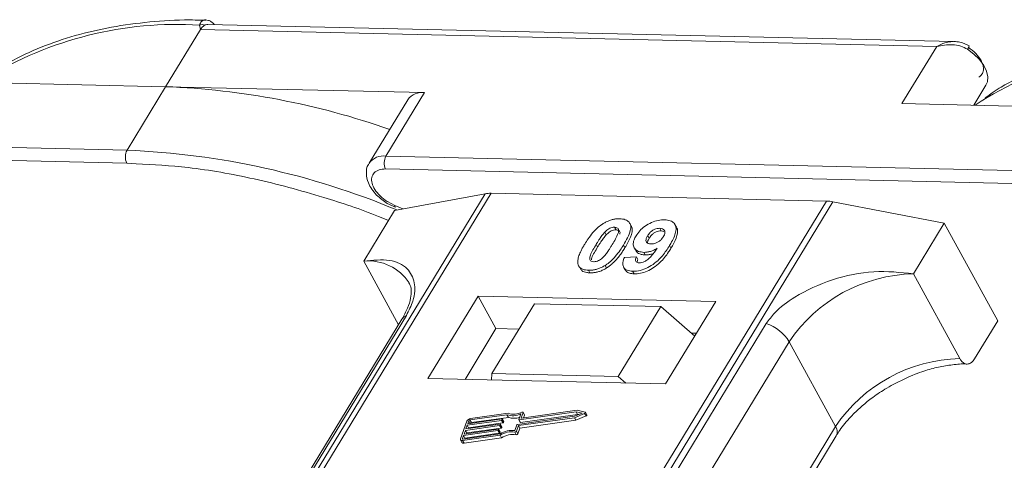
# Model space of a CAD drawing. Header units: millimetres. Extents: x 2205 to 3679, y 833 to 1866.
# Tile 58 of 86: x 3135 to 3183, y 1784 to 1805. Entities that reach past the tile are written whole.
import ezdxf

# ---------------------------------------------------------------- set-up
doc = ezdxf.new("R2010")
doc.units = ezdxf.units.MM

msp = doc.modelspace()

# ---------------------------------------------------------------- linework, layer by layer
at = {"color": 7, "linetype": 'Continuous', "lineweight": 15}
for p, q in [((3142.19, 1802.036), (3143.871, 1804.799)), ((3143.871, 1804.799), (3143.834, 1805.017)), ((3143.871, 1804.799), (3179.479, 1803.981)), ((3180.306, 1804.22), (3144.236, 1805.048)), ((3179.479, 1803.981), (3177.798, 1801.219)), ((3129.671, 1802.324), (3142.19, 1802.036)), ((3142.19, 1802.036), (3140.323, 1798.967)), ((3154.709, 1801.749), (3142.19, 1802.036)), ((3152.842, 1798.68), (3154.709, 1801.749)), ((3181.267, 1801.14), (3181.859, 1802.113)), ((3153.895, 1801.403), (3152.028, 1798.334)), ((3181.627, 1801.344), (3181.331, 1801.138)), ((3177.798, 1801.219), (3190.317, 1800.932)), ((3140.323, 1798.967), (3104.715, 1799.784)), ((3104.701, 1799.162), (3140.308, 1798.345)), ((3188.449, 1797.863), (3152.842, 1798.68)), ((3140.308, 1798.345), (3140.763, 1798.312)), ((3152.827, 1798.058), (3188.435, 1797.241)), ((3157.641, 1796.862), (3135.961, 1761.232)), ((3136.23, 1761.226), (3157.927, 1796.883)), ((3174.144, 1796.511), (3152.447, 1760.854)), ((3153.264, 1796.056), (3157.641, 1796.862)), ((3157.927, 1796.883), (3174.144, 1796.511)), ((3153.264, 1796.056), (3151.77, 1793.601)), ((3152.78, 1760.846), (3174.46, 1796.476)), ((3152.907, 1796.392), (3153.301, 1796.216)), ((3153.276, 1796.297), (3152.913, 1796.484)), ((3153.654, 1796.128), (3153.276, 1796.297)), ((3174.46, 1796.476), (3179.842, 1795.446)), ((3163.903, 1795.243), (3163.972, 1795.116)), ((3164.701, 1795.313), (3164.632, 1795.439)), ((3166.157, 1795.066), (3166.088, 1795.192)), ((3166.157, 1795.066), (3166.285, 1795.041)), ((3166.888, 1795.248), (3166.819, 1795.374)), ((3178.348, 1792.991), (3179.842, 1795.446)), ((3179.842, 1795.446), (3182.428, 1790.718)), ((3163.431, 1795.009), (3163.5, 1794.883)), ((3165.503, 1794.833), (3165.572, 1794.707)), ((3163.009, 1794.418), (3163.078, 1794.292)), ((3164.401, 1794.257), (3164.332, 1794.383)), ((3164.849, 1794.253), (3164.918, 1794.127)), ((3166.624, 1794.227), (3166.555, 1794.353)), ((3164.373, 1793.775), (3164.957, 1793.814)), ((3164.957, 1793.814), (3165.026, 1793.688)), ((3165.314, 1794.029), (3165.383, 1793.903)), ((3151.77, 1793.601), (3153.452, 1790.526)), ((3162.214, 1793.302), (3162.283, 1793.176)), ((3162.639, 1793.165), (3162.708, 1793.039)), ((3163.446, 1793.399), (3163.515, 1793.273)), ((3164.338, 1793.309), (3164.407, 1793.183)), ((3164.772, 1793.116), (3164.841, 1792.99)), ((3180.589, 1788.894), (3178.348, 1792.991)), ((3157.301, 1791.918), (3154.873, 1787.929)), ((3168.794, 1791.655), (3157.301, 1791.918)), ((3157.301, 1791.918), (3158.163, 1790.342)), ((3160.024, 1791.545), (3157.969, 1788.169)), ((3166.129, 1791.405), (3160.024, 1791.545)), ((3164.075, 1788.029), (3166.129, 1791.405)), ((3166.129, 1791.405), (3167.774, 1789.977)), ((3166.366, 1787.665), (3168.794, 1791.655)), ((3153.617, 1790.796), (3138.304, 1765.63)), ((3138.518, 1765.817), (3153.831, 1790.982)), ((3171.235, 1790.583), (3155.922, 1765.417)), ((3158.163, 1790.342), (3156.67, 1787.887)), ((3159.276, 1790.317), (3158.163, 1790.342)), ((3181.308, 1788.877), (3182.428, 1790.718)), ((3167.86, 1790.12), (3167.603, 1790.126)), ((3157.03, 1764.54), (3172.343, 1789.706)), ((3174.584, 1785.608), (3172.343, 1789.706)), ((3154.873, 1787.929), (3166.366, 1787.665)), ((3157.969, 1788.169), (3157.946, 1787.858)), ((3164.075, 1788.029), (3157.969, 1788.169)), ((3164.443, 1787.709), (3164.075, 1788.029)), ((3158.694, 1786.18), (3156.906, 1785.926)), ((3158.748, 1786.255), (3156.931, 1785.997)), ((3156.975, 1785.8), (3158.763, 1786.053)), ((3158.763, 1786.053), (3158.694, 1786.18)), ((3159.207, 1785.714), (3161.966, 1786.106)), ((3159.25, 1785.653), (3161.96, 1786.037)), ((3159.267, 1785.941), (3159.365, 1786.215)), ((3162.043, 1786.319), (3159.283, 1785.927)), ((3159.352, 1785.801), (3162.112, 1786.192)), ((3159.384, 1786.025), (3159.476, 1786.282)), ((3159.392, 1786.011), (3159.384, 1786.025)), ((3162.087, 1786.392), (3159.4, 1786.011)), ((3159.545, 1786.174), (3159.476, 1786.3)), ((3159.476, 1786.282), (3159.545, 1786.156)), ((3159.498, 1786.025), (3159.545, 1786.156)), ((3161.96, 1786.037), (3162.451, 1786.245)), ((3162.028, 1785.911), (3161.96, 1786.037)), ((3161.966, 1786.106), (3162.328, 1786.258)), ((3162.028, 1785.911), (3162.52, 1786.119)), ((3162.328, 1786.258), (3162.043, 1786.319)), ((3162.112, 1786.192), (3162.043, 1786.319)), ((3162.475, 1786.31), (3162.087, 1786.392)), ((3162.112, 1786.192), (3162.152, 1786.184)), ((3162.451, 1786.245), (3162.52, 1786.119)), ((3162.559, 1786.173), (3162.49, 1786.299)), ((3156.756, 1785.871), (3156.45, 1785.02)), ((3158.342, 1785.658), (3156.682, 1785.423)), ((3156.707, 1785.494), (3158.367, 1785.729)), ((3156.771, 1785.671), (3156.707, 1785.494)), ((3158.431, 1785.907), (3156.771, 1785.671)), ((3156.84, 1785.545), (3156.771, 1785.671)), ((3156.796, 1785.742), (3158.457, 1785.978)), ((3156.847, 1785.884), (3156.796, 1785.742)), ((3156.828, 1785.511), (3156.84, 1785.545)), ((3156.84, 1785.545), (3158.5, 1785.781)), ((3156.916, 1785.759), (3156.847, 1785.884)), ((3156.906, 1785.926), (3156.975, 1785.8)), ((3158.411, 1785.532), (3158.342, 1785.658)), ((3158.384, 1785.715), (3158.371, 1785.679)), ((3158.44, 1785.553), (3158.371, 1785.679)), ((3158.453, 1785.598), (3158.384, 1785.724)), ((3158.453, 1785.589), (3158.384, 1785.715)), ((3158.5, 1785.781), (3158.431, 1785.907)), ((3158.44, 1785.553), (3158.453, 1785.589)), ((3158.473, 1785.963), (3158.46, 1785.928)), ((3158.529, 1785.802), (3158.46, 1785.928)), ((3158.542, 1785.846), (3158.473, 1785.972)), ((3158.542, 1785.837), (3158.473, 1785.963)), ((3158.529, 1785.802), (3158.542, 1785.837)), ((3159.079, 1785.419), (3159.178, 1785.693)), ((3159.152, 1785.378), (3159.25, 1785.653)), ((3159.319, 1785.527), (3159.25, 1785.653)), ((3159.267, 1785.932), (3159.336, 1785.806)), ((3159.352, 1785.801), (3159.283, 1785.927)), ((3159.319, 1785.527), (3162.028, 1785.911)), ((3174.584, 1785.608), (3159.424, 1760.694)), ((3156.592, 1785.174), (3156.542, 1785.033)), ((3156.549, 1784.933), (3158.366, 1785.191)), ((3156.575, 1785.004), (3158.363, 1785.257)), ((3158.253, 1785.41), (3156.592, 1785.174)), ((3156.661, 1785.048), (3156.592, 1785.174)), ((3156.618, 1785.245), (3158.278, 1785.481)), ((3156.682, 1785.423), (3156.618, 1785.245)), ((3156.618, 1784.807), (3158.435, 1785.065)), ((3156.661, 1785.048), (3158.322, 1785.284)), ((3156.751, 1785.297), (3156.682, 1785.423)), ((3156.738, 1785.262), (3156.751, 1785.297)), ((3156.751, 1785.297), (3158.411, 1785.532)), ((3158.322, 1785.284), (3158.253, 1785.41)), ((3158.295, 1785.467), (3158.282, 1785.431)), ((3158.351, 1785.305), (3158.282, 1785.431)), ((3158.364, 1785.35), (3158.295, 1785.476)), ((3158.295, 1785.467), (3158.364, 1785.341)), ((3158.351, 1785.305), (3158.364, 1785.341)), ((3158.435, 1785.065), (3158.366, 1785.191)), ((3159.075, 1785.337), (3159.144, 1785.211)), ((3159.221, 1785.252), (3159.152, 1785.378)), ((3159.221, 1785.252), (3159.319, 1785.527)), ((3159.722, 1760.687), (3174.618, 1785.167)), ((3156.451, 1784.965), (3156.52, 1784.839)), ((3156.542, 1785.033), (3156.557, 1785.004)), ((3156.618, 1784.807), (3156.549, 1784.933)), ((3156.649, 1785.014), (3156.661, 1785.048))]:
    msp.add_line(p, q, dxfattribs=at)
at = {"color": 7, "linetype": 'Continuous', "lineweight": 15, "flags": 128}
for points in [[(3181.859, 1802.113), (3181.926, 1802.272), (3181.946, 1802.515), (3181.887, 1802.784), (3181.75, 1803.066), (3181.544, 1803.345), (3181.278, 1803.609), (3180.966, 1803.844)], [(3159.4, 1786.011), (3159.396, 1786.01), (3159.392, 1786.011), (3159.389, 1786.012), (3159.386, 1786.014), (3159.384, 1786.016), (3159.383, 1786.019), (3159.383, 1786.022), (3159.384, 1786.025)], [(3159.422, 1786.304), (3159.434, 1786.309), (3159.446, 1786.311), (3159.456, 1786.311), (3159.465, 1786.309), (3159.472, 1786.304), (3159.477, 1786.298), (3159.478, 1786.29), (3159.476, 1786.282)], [(3162.475, 1786.31), (3162.484, 1786.306), (3162.49, 1786.3), (3162.493, 1786.291), (3162.491, 1786.281), (3162.485, 1786.271), (3162.476, 1786.261), (3162.465, 1786.252), (3162.451, 1786.245)], [(3162.52, 1786.119), (3162.534, 1786.126), (3162.545, 1786.134), (3162.554, 1786.145), (3162.56, 1786.155), (3162.562, 1786.165), (3162.559, 1786.173)], [(3158.367, 1785.729), (3158.372, 1785.73), (3158.376, 1785.729), (3158.379, 1785.728), (3158.382, 1785.726), (3158.384, 1785.724), (3158.385, 1785.721), (3158.385, 1785.718), (3158.384, 1785.715)], [(3158.457, 1785.978), (3158.461, 1785.978), (3158.465, 1785.978), (3158.468, 1785.976), (3158.471, 1785.975), (3158.473, 1785.972), (3158.474, 1785.97), (3158.474, 1785.967), (3158.473, 1785.963)], [(3159.283, 1785.927), (3159.279, 1785.926), (3159.275, 1785.927), (3159.272, 1785.928), (3159.269, 1785.93), (3159.267, 1785.932), (3159.266, 1785.935), (3159.266, 1785.938), (3159.267, 1785.941)], [(3158.278, 1785.481), (3158.283, 1785.481), (3158.287, 1785.481), (3158.29, 1785.48), (3158.293, 1785.478), (3158.294, 1785.476), (3158.295, 1785.473), (3158.296, 1785.47), (3158.295, 1785.467)], [(3156.549, 1784.933), (3156.523, 1784.931), (3156.499, 1784.933), (3156.479, 1784.94), (3156.463, 1784.95), (3156.452, 1784.964), (3156.446, 1784.98), (3156.445, 1784.999), (3156.45, 1785.02)], [(3156.542, 1785.033), (3156.54, 1785.026), (3156.54, 1785.019), (3156.542, 1785.014), (3156.546, 1785.009), (3156.551, 1785.006), (3156.558, 1785.004), (3156.566, 1785.003), (3156.575, 1785.004)]]:
    msp.add_lwpolyline(points, dxfattribs=at)
at = {"color": 7, "linetype": 'Continuous', "lineweight": 15}
for centre, radius, start, end in [((3142.762, 1787.261), 17.788, 86.5445, 121.4052), ((3143.958, 1804.652), 0.385, 70.0796, 108.8478), ((3180.303, 1804.31), 0.81, 324.8839, 338.0058), ((3190.858, 1786.331), 17.623, 85.8654, 121.5842), ((3140.775, 1765.188), 36.876, 70.6012, 87.8011), ((3154.585, 1800.911), 0.847, 81.5639, 144.4913), ((3140.916, 1798.643), 0.676, 151.2883, 206.0774), ((3138.786, 1761.111), 37.888, 67.3508, 87.6751), ((3152.718, 1797.841), 0.849, 81.6058, 144.0845), ((3153.435, 1798.355), 0.676, 151.2883, 206.0774), ((3157.887, 1795.479), 1.404, 88.3644, 100.0749), ((3174.092, 1794.588), 1.923, 78.9596, 88.4511), ((3153.389, 1796.267), 0.118, 165.0867, 215.6979), ((3152.01, 1791.293), 2.32, 32.7281, 95.9449), ((3178.515, 1785.554), 7.439, 91.2925, 146.0732), ((3154.029, 1790.539), 0.486, 114.0472, 148.0355), ((3170.593, 1788.634), 2.052, 31.4947, 71.765), ((3180.757, 1781.456), 7.439, 91.2925, 146.0732), ((3158.985, 1787.039), 0.907, 251.2927, 294.8085), ((3159.03, 1787.023), 0.819, 249.8549, 298.6145), ((3159.044, 1786.856), 0.85, 250.6487, 287.8017), ((3159.525, 1786.164), 0.0214, 336.1246, 26.8104), ((3156.961, 1785.77), 0.229, 97.4207, 153.8527), ((3156.916, 1785.85), 0.0762, 97.4207, 153.8527), ((3156.985, 1785.723), 0.0769, 97.5763, 152.4403), ((3158.337, 1785.696), 0.0381, 277.4207, 333.8527), ((3158.406, 1785.57), 0.0381, 277.4207, 333.8527), ((3158.426, 1785.944), 0.0381, 277.4207, 333.8527), ((3158.443, 1785.593), 0.011, 336.9348, 26.0002), ((3158.495, 1785.818), 0.0381, 277.4207, 333.8527), ((3158.532, 1785.841), 0.011, 336.9348, 26.0002), ((3159.212, 1785.676), 0.0381, 97.4207, 153.8527), ((3159.348, 1785.815), 0.0149, 216.6597, 287.1115), ((3174.243, 1785.361), 0.422, 332.7392, 35.9387), ((3158.248, 1785.448), 0.0381, 277.4207, 333.8527), ((3158.317, 1785.322), 0.0381, 277.4207, 333.8527), ((3158.966, 1784.251), 1.173, 84.4424, 120.9301), ((3158.354, 1785.345), 0.011, 336.9348, 26.0002), ((3158.908, 1784.354), 0.998, 80.3986, 122.9491), ((3158.977, 1784.227), 0.998, 80.3986, 122.9491), ((3159.085, 1785.41), 0.0736, 261.7629, 334.647), ((3159.154, 1785.284), 0.0736, 261.7629, 334.647), ((3156.592, 1784.892), 0.0892, 216.6597, 287.1115)]:
    msp.add_arc(centre, radius, start, end, dxfattribs=at)
for points, knots in [([(3144.126, 1805.249), (3143.784, 1805.257), (3142.77, 1805.281), (3141.167, 1805.161), (3139.324, 1804.894), (3137.581, 1804.468), (3135.955, 1803.882), (3134.642, 1803.263), (3133.939, 1802.78), (3133.679, 1802.601)], [0, 0, 0, 0, 0.082192, 0.244094, 0.406946, 0.570776, 0.735755, 0.902211, 1, 1, 1, 1]), ([(3143.834, 1805.017), (3143.844, 1805.05), (3143.865, 1805.122), (3143.932, 1805.204), (3144.018, 1805.253), (3144.086, 1805.277), (3144.123, 1805.265), (3144.127, 1805.264)], [0, 0, 0, 0, 0.216964, 0.474167, 0.715428, 0.971119, 1, 1, 1, 1]), ([(3144.534, 1805.041), (3144.527, 1805.051), (3144.488, 1805.108), (3144.392, 1805.182), (3144.256, 1805.253), (3144.163, 1805.263), (3144.117, 1805.267)], [0, 0, 0, 0, 0.0660717, 0.3742845, 0.6872936, 1, 1, 1, 1]), ([(3144.236, 1805.037), (3144.197, 1805.039), (3144.148, 1805.042), (3144.1, 1805.019), (3144.089, 1805.014)], [0, 0, 0, 0, 0.778572, 1, 1, 1, 1]), ([(3179.479, 1803.981), (3179.605, 1804.048), (3179.857, 1804.182), (3180.131, 1804.208), (3180.268, 1804.22)], [0, 0, 0, 0, 0.500456, 1, 1, 1, 1]), ([(3181.054, 1804.006), (3180.906, 1804.08), (3180.667, 1804.198), (3180.406, 1804.214), (3180.307, 1804.22)], [0, 0, 0, 0, 0.623477, 1, 1, 1, 1]), ([(3192.502, 1804.142), (3192.077, 1804.152), (3190.978, 1804.18), (3189.293, 1804.057), (3187.45, 1803.789), (3185.708, 1803.364), (3184.082, 1802.777), (3182.772, 1802.161), (3182.072, 1801.679), (3181.815, 1801.503)], [0, 0, 0, 0, 0.100418, 0.259289, 0.419092, 0.579855, 0.741745, 0.905084, 1, 1, 1, 1]), ([(3180.966, 1803.844), (3180.862, 1803.898), (3180.632, 1804.019), (3180.111, 1804.103), (3179.726, 1804.029), (3179.479, 1803.981)], [0, 0, 0, 0, 0.227063, 0.501587, 1, 1, 1, 1]), ([(3181.516, 1802.495), (3181.57, 1802.539), (3181.68, 1802.628), (3181.746, 1802.828), (3181.735, 1803.06), (3181.657, 1803.227), (3181.619, 1803.31)], [0, 0, 0, 0, 0.245513, 0.5, 0.754487, 1, 1, 1, 1]), ([(3140.763, 1798.312), (3141.593, 1798.266), (3143.435, 1798.165), (3146.486, 1797.623), (3149.58, 1796.791), (3151.765, 1796.072), (3152.806, 1795.632), (3152.965, 1795.564)], [0, 0, 0, 0, 0.216275, 0.479557, 0.750255, 0.961851, 1, 1, 1, 1]), ([(3152.042, 1798.331), (3152.025, 1798.311), (3151.911, 1798.179), (3151.872, 1797.83), (3151.956, 1797.429), (3152.149, 1797.082), (3152.433, 1796.727), (3152.724, 1796.521), (3152.907, 1796.392)], [0, 0, 0, 0, 0.037615, 0.241517, 0.451999, 0.598171, 0.747954, 1, 1, 1, 1]), ([(3152.913, 1796.484), (3152.91, 1796.486), (3152.776, 1796.555), (3152.547, 1796.76), (3152.289, 1797.065), (3152.152, 1797.378), (3152.138, 1797.661), (3152.256, 1797.889), (3152.492, 1798.037), (3152.718, 1798.051), (3152.827, 1798.058)], [0, 0, 0, 0, 0.003628, 0.149327, 0.295025, 0.432885, 0.570744, 0.716442, 0.862141, 1, 1, 1, 1]), ([(3163.345, 1795.417), (3163.396, 1795.447), (3163.499, 1795.509), (3163.663, 1795.577), (3163.83, 1795.624), (3163.966, 1795.645), (3164.073, 1795.652), (3164.126, 1795.652), (3164.152, 1795.652)], [0, 0, 0, 0, 0.193776, 0.3936, 0.587864, 0.788908, 0.894169, 1, 1, 1, 1]), ([(3164.152, 1795.652), (3164.245, 1795.643), (3164.433, 1795.626), (3164.612, 1795.499), (3164.697, 1795.314), (3164.654, 1794.941), (3164.469, 1794.62), (3164.332, 1794.383)], [0, 0, 0, 0, 0.147566, 0.296688, 0.431278, 0.580404, 1, 1, 1, 1]), ([(3164.936, 1794.822), (3164.991, 1794.904), (3165.104, 1795.07), (3165.365, 1795.3), (3165.677, 1795.477), (3166.016, 1795.59), (3166.22, 1795.598), (3166.327, 1795.602)], [0, 0, 0, 0, 0.197927, 0.397728, 0.597413, 0.790584, 1, 1, 1, 1]), ([(3166.327, 1795.602), (3166.42, 1795.593), (3166.607, 1795.576), (3166.79, 1795.445), (3166.886, 1795.253), (3166.858, 1794.921), (3166.707, 1794.608), (3166.577, 1794.39), (3166.555, 1794.353)], [0, 0, 0, 0, 0.148288, 0.297745, 0.443713, 0.607791, 0.934708, 1, 1, 1, 1]), ([(3162.457, 1794.431), (3162.508, 1794.513), (3162.625, 1794.699), (3162.875, 1795.023), (3163.133, 1795.279), (3163.325, 1795.404), (3163.345, 1795.417)], [0, 0, 0, 0, 0.236731, 0.537555, 0.949668, 1, 1, 1, 1]), ([(3163.431, 1795.009), (3163.474, 1795.051), (3163.543, 1795.119), (3163.668, 1795.195), (3163.782, 1795.233), (3163.859, 1795.242), (3163.898, 1795.242), (3163.903, 1795.243)], [0, 0, 0, 0, 0.334804, 0.542561, 0.750382, 0.970721, 1, 1, 1, 1]), ([(3163.5, 1794.883), (3163.543, 1794.925), (3163.612, 1794.993), (3163.737, 1795.069), (3163.851, 1795.107), (3163.928, 1795.116), (3163.967, 1795.116), (3163.972, 1795.116)], [0, 0, 0, 0, 0.334804, 0.542561, 0.750382, 0.970721, 1, 1, 1, 1]), ([(3163.903, 1795.243), (3163.942, 1795.238), (3164.012, 1795.23), (3164.078, 1795.181), (3164.104, 1795.089), (3164.07, 1794.919), (3163.948, 1794.677), (3163.838, 1794.493), (3163.783, 1794.401)], [0, 0, 0, 0, 0.104614, 0.188814, 0.273512, 0.444127, 0.719481, 1, 1, 1, 1]), ([(3163.972, 1795.116), (3164.011, 1795.112), (3164.081, 1795.104), (3164.146, 1795.055), (3164.169, 1794.988), (3164.157, 1794.934), (3164.151, 1794.908)], [0, 0, 0, 0, 0.293658, 0.530016, 0.767769, 1, 1, 1, 1]), ([(3164.401, 1794.257), (3164.45, 1794.339), (3164.6, 1794.594), (3164.744, 1794.932), (3164.767, 1795.209), (3164.706, 1795.285), (3164.689, 1795.306)], [0, 0, 0, 0, 0.220552, 0.687786, 0.91457, 1, 1, 1, 1]), ([(3165.503, 1794.833), (3165.538, 1794.886), (3165.594, 1794.971), (3165.715, 1795.08), (3165.833, 1795.144), (3165.964, 1795.187), (3166.044, 1795.19), (3166.088, 1795.192)], [0, 0, 0, 0, 0.2913202, 0.4655393, 0.6416315, 0.798664, 1, 1, 1, 1]), ([(3165.572, 1794.707), (3165.607, 1794.76), (3165.663, 1794.845), (3165.784, 1794.954), (3165.902, 1795.018), (3166.033, 1795.061), (3166.113, 1795.064), (3166.157, 1795.066)], [0, 0, 0, 0, 0.29132, 0.465539, 0.641632, 0.798664, 1, 1, 1, 1]), ([(3166.088, 1795.192), (3166.135, 1795.187), (3166.228, 1795.176), (3166.309, 1795.101), (3166.342, 1795.002), (3166.315, 1794.889), (3166.274, 1794.815), (3166.255, 1794.781)], [0, 0, 0, 0, 0.207955, 0.420406, 0.62732, 0.827707, 1, 1, 1, 1]), ([(3166.624, 1794.227), (3166.673, 1794.309), (3166.817, 1794.557), (3166.945, 1794.89), (3166.953, 1795.154), (3166.89, 1795.226), (3166.877, 1795.241)], [0, 0, 0, 0, 0.2271221, 0.6848597, 0.9348975, 1, 1, 1, 1]), ([(3163.009, 1794.418), (3163.035, 1794.459), (3163.085, 1794.541), (3163.157, 1794.652), (3163.224, 1794.75), (3163.287, 1794.837), (3163.354, 1794.924), (3163.405, 1794.981), (3163.431, 1795.009)], [0, 0, 0, 0, 0.205942, 0.411959, 0.558149, 0.704502, 0.851801, 1, 1, 1, 1]), ([(3163.078, 1794.292), (3163.104, 1794.333), (3163.154, 1794.415), (3163.226, 1794.526), (3163.293, 1794.624), (3163.356, 1794.711), (3163.423, 1794.798), (3163.474, 1794.855), (3163.5, 1794.883)], [0, 0, 0, 0, 0.2059417, 0.4119594, 0.558149, 0.7045024, 0.8518015, 1, 1, 1, 1]), ([(3165.314, 1794.029), (3165.221, 1794.039), (3165.035, 1794.059), (3164.864, 1794.197), (3164.786, 1794.389), (3164.819, 1794.609), (3164.9, 1794.758), (3164.936, 1794.822)], [0, 0, 0, 0, 0.210189, 0.421773, 0.623603, 0.837034, 1, 1, 1, 1]), ([(3165.656, 1794.436), (3165.61, 1794.441), (3165.524, 1794.45), (3165.441, 1794.51), (3165.41, 1794.592), (3165.431, 1794.705), (3165.476, 1794.785), (3165.503, 1794.833)], [0, 0, 0, 0, 0.213937, 0.398075, 0.583091, 0.751666, 1, 1, 1, 1]), ([(3165.49, 1794.486), (3165.492, 1794.512), (3165.499, 1794.582), (3165.544, 1794.659), (3165.572, 1794.707)], [0, 0, 0, 0, 0.366323, 1, 1, 1, 1]), ([(3166.255, 1794.781), (3166.222, 1794.732), (3166.167, 1794.65), (3166.042, 1794.548), (3165.915, 1794.483), (3165.78, 1794.44), (3165.698, 1794.438), (3165.656, 1794.436)], [0, 0, 0, 0, 0.2673945, 0.4472142, 0.6271221, 0.8130653, 1, 1, 1, 1]), ([(3162.135, 1793.432), (3162.127, 1793.466), (3162.111, 1793.535), (3162.122, 1793.682), (3162.172, 1793.872), (3162.262, 1794.08), (3162.36, 1794.267), (3162.424, 1794.376), (3162.457, 1794.431)], [0, 0, 0, 0, 0.1184406, 0.2393457, 0.4595932, 0.6849248, 0.8422399, 1, 1, 1, 1]), ([(3162.888, 1793.574), (3162.842, 1793.58), (3162.768, 1793.59), (3162.709, 1793.646), (3162.69, 1793.742), (3162.727, 1793.912), (3162.852, 1794.152), (3162.956, 1794.329), (3163.009, 1794.418)], [0, 0, 0, 0, 0.1253702, 0.2022903, 0.2791788, 0.4647576, 0.7305818, 1, 1, 1, 1]), ([(3162.781, 1793.66), (3162.785, 1793.693), (3162.8, 1793.809), (3162.924, 1794.026), (3163.027, 1794.203), (3163.078, 1794.292)], [0, 0, 0, 0, 0.166989, 0.580698, 1, 1, 1, 1]), ([(3163.783, 1794.401), (3163.758, 1794.36), (3163.707, 1794.278), (3163.635, 1794.167), (3163.568, 1794.068), (3163.504, 1793.981), (3163.438, 1793.893), (3163.386, 1793.836), (3163.36, 1793.808)], [0, 0, 0, 0, 0.20527, 0.410616, 0.55715, 0.703844, 0.851471, 1, 1, 1, 1]), ([(3164.332, 1794.383), (3164.281, 1794.301), (3164.164, 1794.115), (3163.919, 1793.798), (3163.663, 1793.542), (3163.473, 1793.418), (3163.446, 1793.399)], [0, 0, 0, 0, 0.237281, 0.538591, 0.932677, 1, 1, 1, 1]), ([(3163.515, 1793.273), (3163.563, 1793.306), (3163.661, 1793.372), (3163.824, 1793.511), (3163.996, 1793.689), (3164.157, 1793.89), (3164.291, 1794.08), (3164.365, 1794.198), (3164.401, 1794.257)], [0, 0, 0, 0, 0.118595, 0.239509, 0.447458, 0.659935, 0.829685, 1, 1, 1, 1]), ([(3166.555, 1794.353), (3166.504, 1794.272), (3166.347, 1794.025), (3166.075, 1793.686), (3165.685, 1793.378), (3165.323, 1793.198), (3165.006, 1793.12), (3164.834, 1793.117), (3164.772, 1793.116)], [0, 0, 0, 0, 0.142337, 0.429127, 0.589943, 0.751205, 0.909895, 1, 1, 1, 1]), ([(3164.841, 1792.99), (3164.942, 1792.994), (3165.144, 1793.001), (3165.479, 1793.111), (3165.808, 1793.289), (3166.186, 1793.604), (3166.439, 1793.932), (3166.587, 1794.167), (3166.624, 1794.227)], [0, 0, 0, 0, 0.14324, 0.28761, 0.430449, 0.591135, 0.89544, 1, 1, 1, 1]), ([(3164.93, 1794.134), (3164.943, 1794.104), (3164.985, 1794.009), (3165.146, 1793.924), (3165.313, 1793.909), (3165.383, 1793.903)], [0, 0, 0, 0, 0.20752, 0.66568, 1, 1, 1, 1]), ([(3165.092, 1793.524), (3165.133, 1793.526), (3165.214, 1793.531), (3165.36, 1793.589), (3165.525, 1793.691), (3165.739, 1793.912), (3165.869, 1794.096), (3165.958, 1794.223)], [0, 0, 0, 0, 0.112015, 0.224355, 0.367768, 0.565827, 1, 1, 1, 1]), ([(3165.958, 1794.223), (3165.907, 1794.194), (3165.803, 1794.135), (3165.664, 1794.083), (3165.554, 1794.053), (3165.472, 1794.038), (3165.392, 1794.03), (3165.34, 1794.029), (3165.314, 1794.029)], [0, 0, 0, 0, 0.243491, 0.496266, 0.61821, 0.741704, 0.870158, 1, 1, 1, 1]), ([(3153.831, 1790.982), (3153.949, 1791.217), (3154.25, 1791.817), (3154.262, 1792.612), (3153.907, 1793.316), (3153.092, 1793.732), (3152.209, 1793.644), (3151.77, 1793.601)], [0, 0, 0, 0, 0.125713, 0.321276, 0.524466, 0.763484, 1, 1, 1, 1]), ([(3163.36, 1793.808), (3163.317, 1793.766), (3163.248, 1793.698), (3163.124, 1793.623), (3163.012, 1793.584), (3162.934, 1793.575), (3162.894, 1793.574), (3162.888, 1793.574)], [0, 0, 0, 0, 0.333678, 0.540413, 0.747264, 0.961209, 1, 1, 1, 1]), ([(3164.772, 1793.116), (3164.679, 1793.125), (3164.51, 1793.142), (3164.352, 1793.258), (3164.283, 1793.434), (3164.312, 1793.619), (3164.36, 1793.742), (3164.373, 1793.775)], [0, 0, 0, 0, 0.2427882, 0.4388655, 0.6348012, 0.9009361, 1, 1, 1, 1]), ([(3164.957, 1793.814), (3164.937, 1793.765), (3164.906, 1793.689), (3164.917, 1793.599), (3164.963, 1793.55), (3165.027, 1793.528), (3165.074, 1793.525), (3165.092, 1793.524)], [0, 0, 0, 0, 0.3447142, 0.5290593, 0.7142089, 0.8921959, 1, 1, 1, 1]), ([(3164.987, 1793.547), (3164.99, 1793.573), (3164.994, 1793.618), (3165.017, 1793.667), (3165.026, 1793.688)], [0, 0, 0, 0, 0.569737, 1, 1, 1, 1]), ([(3165.383, 1793.903), (3165.433, 1793.904), (3165.533, 1793.906), (3165.666, 1793.936), (3165.744, 1793.963), (3165.765, 1793.97)], [0, 0, 0, 0, 0.409454, 0.83528, 1, 1, 1, 1]), ([(3162.639, 1793.165), (3162.592, 1793.168), (3162.497, 1793.173), (3162.371, 1793.203), (3162.263, 1793.254), (3162.196, 1793.317), (3162.156, 1793.378), (3162.142, 1793.414), (3162.135, 1793.432)], [0, 0, 0, 0, 0.192635, 0.388697, 0.582015, 0.783044, 0.890959, 1, 1, 1, 1]), ([(3162.286, 1793.178), (3162.299, 1793.165), (3162.334, 1793.125), (3162.425, 1793.082), (3162.531, 1793.054), (3162.629, 1793.042), (3162.681, 1793.04), (3162.708, 1793.039)], [0, 0, 0, 0, 0.143925, 0.415852, 0.697483, 0.848301, 1, 1, 1, 1]), ([(3163.446, 1793.399), (3163.395, 1793.369), (3163.292, 1793.308), (3163.128, 1793.24), (3162.961, 1793.192), (3162.825, 1793.172), (3162.718, 1793.165), (3162.665, 1793.165), (3162.639, 1793.165)], [0, 0, 0, 0, 0.193769, 0.393564, 0.587886, 0.789131, 0.894283, 1, 1, 1, 1]), ([(3162.708, 1793.039), (3162.757, 1793.039), (3162.855, 1793.04), (3163.014, 1793.063), (3163.179, 1793.108), (3163.32, 1793.165), (3163.432, 1793.223), (3163.487, 1793.256), (3163.515, 1793.273)], [0, 0, 0, 0, 0.193594, 0.390501, 0.584817, 0.78683, 0.892868, 1, 1, 1, 1]), ([(3164.41, 1793.185), (3164.446, 1793.138), (3164.515, 1793.045), (3164.688, 1792.998), (3164.802, 1792.992), (3164.841, 1792.99)], [0, 0, 0, 0, 0.4158523, 0.8021376, 1, 1, 1, 1]), ([(3178.348, 1792.991), (3177.717, 1793.059), (3176.456, 1793.196), (3174.41, 1792.772), (3172.775, 1792.022), (3171.713, 1791.236), (3171.364, 1790.76), (3171.235, 1790.583)], [0, 0, 0, 0, 0.249096, 0.498243, 0.745205, 0.90541, 1, 1, 1, 1]), ([(3153.954, 1792.545), (3153.965, 1792.53), (3154.034, 1792.437), (3154.071, 1792.233), (3154.054, 1791.828), (3153.92, 1791.347), (3153.714, 1790.976), (3153.614, 1790.795)], [0, 0, 0, 0, 0.054359, 0.333223, 0.559722, 0.78604, 1, 1, 1, 1]), ([(3181.308, 1788.877), (3181.262, 1788.815), (3181.17, 1788.691), (3180.999, 1788.616), (3180.827, 1788.637), (3180.685, 1788.741), (3180.617, 1788.85), (3180.589, 1788.894)], [0, 0, 0, 0, 0.2146939, 0.4293877, 0.6440816, 0.8587754, 1, 1, 1, 1]), ([(3177.373, 1787.643), (3177.723, 1787.818), (3178.215, 1788.065), (3178.953, 1788.324), (3179.567, 1788.494), (3180.25, 1788.603), (3180.716, 1788.645), (3180.925, 1788.626), (3180.94, 1788.625)], [0, 0, 0, 0, 0.288391, 0.40474, 0.594322, 0.785544, 0.984773, 1, 1, 1, 1]), ([(3174.634, 1785.17), (3174.683, 1785.255), (3174.853, 1785.554), (3175.26, 1786.033), (3175.787, 1786.546), (3176.342, 1786.995), (3176.869, 1787.357), (3177.238, 1787.566), (3177.373, 1787.643)], [0, 0, 0, 0, 0.097286, 0.340622, 0.525469, 0.686972, 0.885597, 1, 1, 1, 1])]:
    msp.add_open_spline(points, degree=3, knots=knots, dxfattribs=at)
for points in [[(3144.089, 1805.014), (3144.049, 1804.99), (3143.969, 1804.941), (3143.904, 1804.846), (3143.871, 1804.799)], [(3181, 1803.946), (3181.13, 1803.851), (3181.391, 1803.659), (3181.543, 1803.426), (3181.619, 1803.31)]]:
    msp.add_open_spline(points, degree=3, dxfattribs=at)

doc.saveas('drawing.dxf')
